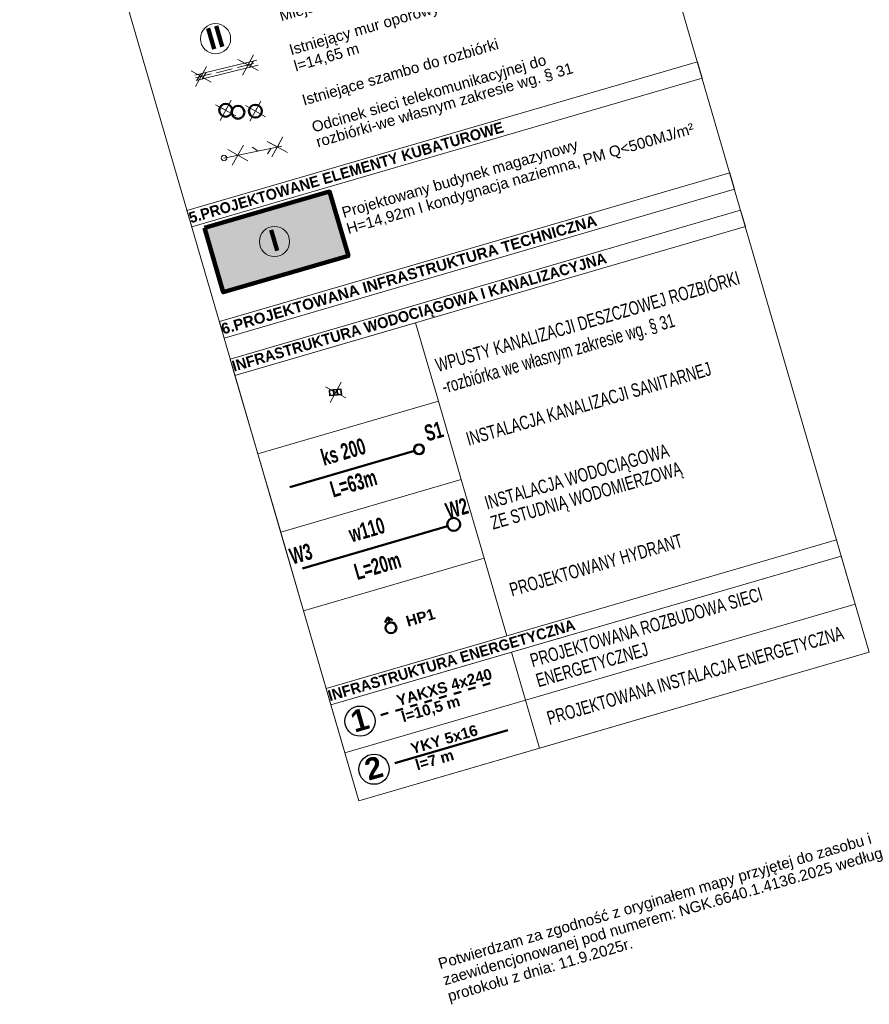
# Model space of a CAD drawing. Header units: millimetres. Extents: x -105537 to 2299296, y -162842 to 175608.
# Tile 38 of 42: x 217259 to 295627, y -50355 to 40448. Entities that reach past the tile are written whole.
import ezdxf

# ---------------------------------------------------------------- set-up
doc = ezdxf.new("R2010")
doc.units = ezdxf.units.MM
doc.header["$MEASUREMENT"] = 0
doc.linetypes.add('1054', pattern=[2000, 1500, -500])
doc.linetypes.add('Przerywana Krótka I 01 I WSC', pattern=[1400, 700, -700])
for name, color, linetype, lineweight in [('0_Nr_pióra__223', 34, 'Continuous', 50), ('0_Nr_pióra__7', 7, 'Continuous', 13), ('A_INSTAL_ELEKTRYCZNE_Nr_pióra__7', 7, 'Continuous', 13), ('A_TER_GRANICA_Nr_pióra__225', 1, 'Continuous', 50), ('Nowe_01-PZT-WYPEŁNIENIA_Nr_pióra__208', 7, 'Continuous', 100), ('Nowe_0_Nr_pióra__1', 7, 'Continuous', 13), ('Nowe_0_Nr_pióra__222', 5, 'Continuous', 50), ('Nowe_0_Nr_pióra__223', 34, 'Continuous', 50), ('Nowe_0_Nr_pióra__7', 7, 'Continuous', 13), ('Nowe_0_Nr_pióra__75', 14, 'Continuous', 35), ('Nowe_A__!REF_RYSUNKI_Nr_pióra__1', 7, 'Continuous', 13), ('Nowe_A__!REF_RYSUNKI_Nr_pióra__38', 30, 'Continuous', 13), ('Nowe_A__!REF_RYSUNKI_Nr_pióra__7', 7, 'Continuous', 13), ('Nowe_A_INSTAL_WK_Nr_pióra__41', 7, 'Continuous', 15), ('Nowe_A_INSTAL_WK_Nr_pióra__7', 7, 'Continuous', 13), ('Nowe_A_TER_UZBROJENIE_Nr_pióra__222', 5, 'Continuous', 50), ('Nowe_A_TER_UZBROJENIE_Nr_pióra__223', 34, 'Continuous', 50), ('Nowe_A_TER_UZBROJENIE_Nr_pióra__7', 7, 'Continuous', 13)]:
    doc.layers.add(name, color=color, linetype=linetype, lineweight=lineweight)
for name, color, linetype, lineweight, true_color in [('Nowe_01-PZT-WYPEŁNIENIA_Nr_pióra__242', 7, 'Continuous', 13, 0xa7a7a7), ('Nowe_A_INSTAL_WK_Nr_pióra__17', 7, 'Continuous', 30, 0xde1212), ('Nowe_A_INSTAL_WK_Nr_pióra__78', 7, 'Continuous', 13, 0x00bb5e), ('Nowe_A_TER_UZBROJENIE_Nr_pióra__58', 7, 'Continuous', 20, 0xdf0000)]:
    doc.layers.add(name, color=color, linetype=linetype, lineweight=lineweight, true_color=true_color)
doc.styles.add('STYL_AUTOMATYCZNY_1', font='arial.ttf', dxfattribs={"width": 0.65})
doc.styles.add('STYL_AUTOMATYCZNY_11', font='arial.ttf', dxfattribs={"width": 0.95})
doc.styles.add('STYL_AUTOMATYCZNY_13', font='arial.ttf', dxfattribs={"width": 0.7})
doc.styles.add('STYL_AUTOMATYCZNY_2', font='arial.ttf')
doc.styles.add('STYL_AUTOMATYCZNY_3', font='arial.ttf')

msp = doc.modelspace()

# ---------------------------------------------------------------- hatches: boundary and pattern name
at = {"layer": 'Nowe_01-PZT-WYPEŁNIENIA_Nr_pióra__242', "linetype": 'Continuous', "lineweight": 0, "true_color": 0x535353}
msp.add_hatch(color=251, dxfattribs=at).paths.add_polyline_path([(234313.202, 21241.102), (245845.879, 24600.707), (247573.801, 18669.187), (236041.124, 15309.582)])

# ---------------------------------------------------------------- linework, layer by layer
at = {"layer": '0_Nr_pióra__223', "color": 34, "linetype": 'Continuous', "lineweight": 50}
for centre, radius in [((236262.393, 32089.476), 600.07), ((237397.935, 31909.905), 595.82), ((239003.168, 32012.98), 594.927)]:
    msp.add_circle(centre, radius, dxfattribs=at)
at = {"layer": 'A_TER_GRANICA_Nr_pióra__225', "color": 1, "linetype": 'Przerywana Krótka I 01 I WSC', "lineweight": 50}
msp.add_lwpolyline([(250574.772, -23681.247), (261002.157, -20643.627)], dxfattribs=at)
at = {"layer": 'A_TER_GRANICA_Nr_pióra__225', "color": 1, "linetype": 'Continuous', "lineweight": 50}
msp.add_lwpolyline([(251866.31, -28114.773), (262293.695, -25077.152)], dxfattribs=at)
at = {"layer": 'Nowe_01-PZT-WYPEŁNIENIA_Nr_pióra__208', "color": 7, "linetype": 'Continuous', "lineweight": 100, "flags": 128}
msp.add_lwpolyline([(234313.202, 21241.102), (245845.879, 24600.707), (247573.801, 18669.187), (236041.124, 15309.582)], close=True, dxfattribs=at)
at = {"layer": 'Nowe_0_Nr_pióra__1', "color": 7, "linetype": 'Continuous', "lineweight": 13}
for points in [[(192192.289, 161895.465), (239264.162, 175608.058), (295621.438, -17887.277), (248549.565, -31599.87)], [(239224.896, 413.105), (255883.148, 5265.85), (253775.907, 12499.477), (237117.655, 7646.732)], [(241332.137, -6820.522), (257990.389, -1967.776), (255883.148, 5265.85), (239224.896, 413.105)], [(243439.378, -14054.149), (260097.63, -9201.403), (257990.389, -1967.776), (241332.137, -6820.522)], [(263917.283, -22313.309), (294335.853, -13452.02), (293044.315, -9018.496), (262625.745, -17879.785)], [(245528.246, -21224.706), (262186.498, -16371.961), (260097.63, -9201.403), (243439.378, -14054.149)], [(265208.82, -26746.832), (295627.391, -17885.543), (294335.853, -13452.02), (263917.283, -22313.309)], [(247259.031, -27166.054), (263917.283, -22313.309), (262625.745, -17879.785), (245967.493, -22732.531)], [(248550.569, -31599.578), (265208.82, -26746.832), (263917.283, -22313.309), (247259.031, -27166.054)]]:
    msp.add_lwpolyline(points, close=True, dxfattribs=at)
at = {"layer": 'Nowe_0_Nr_pióra__1', "color": 7, "linetype": 'Continuous', "lineweight": 13, "flags": 128}
for points in [[(233128.92, 21339.053), (280208.255, 35053.819), (279768.748, 36562.536), (232689.413, 22847.769), (233128.92, 21339.053)], [(236114.268, 11091.105), (283193.604, 24805.872), (282754.097, 26314.589), (235674.761, 12599.822), (236114.268, 11091.105)], [(237117.655, 7646.732), (284196.99, 21361.498), (283757.483, 22870.215), (236678.148, 9155.448), (237117.655, 7646.732)], [(245964.98, -22733.263), (293044.315, -9018.496), (292604.808, -7509.779), (245525.473, -21224.546), (245964.98, -22733.263)]]:
    msp.add_lwpolyline(points, close=True, dxfattribs=at)
at = {"layer": 'Nowe_0_Nr_pióra__222', "color": 5, "linetype": 'Continuous', "lineweight": 50}
for points in [[(243357.87, -10154.086), (256716.438, -6262.63)], [(251361.904, -15152.482), (251220.16, -14672.986), (250979.296, -15111.868), (251220.16, -14672.986), (251659.041, -14913.85)]]:
    msp.add_lwpolyline(points, dxfattribs=at)
msp.add_circle((251501.747, -15632.528), 500, dxfattribs=at)
at = {"layer": 'Nowe_0_Nr_pióra__223', "color": 34, "linetype": 'Continuous', "lineweight": 50}
msp.add_lwpolyline([(242164.886, -2654.187), (253662.047, 701.432)], dxfattribs=at)
at = {"layer": 'Nowe_0_Nr_pióra__75', "color": 14, "linetype": 'Continuous', "lineweight": 35}
msp.add_lwpolyline([(245823.969, 6284.412), (246891.245, 6368.795), (246930.85, 5867.881), (245863.574, 5783.498)], close=True, dxfattribs=at)
for points in [[(246231.071, 5812.554), (246191.467, 6313.468)], [(246578.978, 5840.061), (246539.374, 6340.975)]]:
    msp.add_lwpolyline(points, dxfattribs=at)
at = {"layer": 'Nowe_A__!REF_RYSUNKI_Nr_pióra__1', "color": 7, "linetype": 'Continuous', "lineweight": 13}
msp.add_circle((236100.499, 27691.961), 250, dxfattribs=at)
at = {"layer": 'Nowe_A__!REF_RYSUNKI_Nr_pióra__38', "color": 30, "linetype": 'Continuous', "lineweight": 13}
for p, q in [((239225.612, 28340.746), (238703.072, 28683.608)), ((240449.47, 28594.86), (240106.608, 28072.319))]:
    msp.add_line(p, q, dxfattribs=at)
msp.add_lwpolyline([(236100.499, 27691.961), (241428.849, 28798.127)], dxfattribs=at)
at = {"layer": 'Nowe_A__!REF_RYSUNKI_Nr_pióra__7', "color": 7, "linetype": 'Continuous', "lineweight": 13}
for points in [[(233404.122, 35321.413), (239118.326, 36729.567)], [(238825.876, 36657.475), (238460.129, 36052.384)], [(233544.101, 34840.9), (239258.296, 36249.086)], [(233971.126, 35461.129), (233605.292, 34855.989)], [(234456.682, 35580.764), (234090.848, 34975.623)]]:
    msp.add_lwpolyline(points, dxfattribs=at)
at = {"layer": 'Nowe_A__!REF_RYSUNKI_Nr_pióra__7', "color": 7, "linetype": '1054', "lineweight": 13}
msp.add_lwpolyline([(233474.112, 35081.156), (239188.311, 36489.326)], dxfattribs=at)
at = {"layer": 'Nowe_A_INSTAL_WK_Nr_pióra__17', "color": 12, "linetype": 'Continuous', "lineweight": 30, "true_color": 0xde1212}
for centre in [(248654.589, -24240.621), (249946.127, -28674.144)]:
    msp.add_circle(centre, 1393.986, dxfattribs=at)
at = {"layer": 'Nowe_A_INSTAL_WK_Nr_pióra__41', "color": 7, "linetype": 'Continuous', "lineweight": 15}
for centre in [(235323.898, 38695.455), (240763.611, 19991.009)]:
    msp.add_circle(centre, 1393.986, dxfattribs=at)
at = {"layer": 'Nowe_A_TER_UZBROJENIE_Nr_pióra__222', "color": 5, "linetype": 'Continuous', "lineweight": 50}
msp.add_circle((257292.494, -6094.82), 600, dxfattribs=at)
at = {"layer": 'Nowe_A_TER_UZBROJENIE_Nr_pióra__223', "color": 34, "linetype": 'Continuous', "lineweight": 50}
msp.add_circle((254094.024, 827.511), 450, dxfattribs=at)
at = {"layer": 'Nowe_A_TER_UZBROJENIE_Nr_pióra__58', "color": 12, "linetype": 'Continuous', "lineweight": 20, "true_color": 0xdf0000}
for points in [[(237813.077, 35346.345), (238833.685, 37206.011), (238323.381, 36276.178), (237393.548, 36786.482), (239253.214, 35765.874)], [(233480.62, 34278.683), (234501.229, 36138.349), (233990.924, 35208.516), (233061.091, 35718.82), (234920.758, 34698.212)], [(235752.089, 31159.643), (236772.697, 33019.309), (236262.393, 32089.476), (235332.56, 32599.78), (237192.227, 31579.172)], [(238492.864, 31083.147), (239513.473, 32942.813), (239003.168, 32012.98), (238073.335, 32523.284), (239933.002, 31502.676)], [(240519.038, 27785.356), (241539.646, 29645.022), (241029.342, 28715.189), (240099.508, 29225.493), (241959.175, 28204.885)], [(236866.971, 27027.187), (237887.58, 28886.853), (237377.275, 27957.02), (236447.442, 28467.324), (238307.109, 27446.716)], [(245887.38, 5148.528), (246907.989, 7008.194), (246397.684, 6078.361), (245467.851, 6588.665), (247327.518, 5568.057)]]:
    msp.add_lwpolyline(points, dxfattribs=at)

# ---------------------------------------------------------------- texts
at = {"layer": '0_Nr_pióra__7', "color": 7, "linetype": 'Continuous', "lineweight": 13, "insert": (256989.801, -50393.085), "char_height": 1000, "width": 42860.18959, "attachment_point": 7, "rotation": 16.2414656, "line_spacing_factor": 0.934321, "style": 'STYL_AUTOMATYCZNY_3'}
msp.add_mtext('\\A1;{\\pql;\\fArial|b0|i0|c238|p0;\\W1.000000;Potwierdzam za zgodność z oryginałem mapy przyjętej do zasobu i zaewidencjonowanej pod numerem: NGK.6640.1.4136.2025 według protokołu z dnia: \\fArial|b0|i0|c238|p0;\\W1.000000;11.9.2025r.}', dxfattribs=at)
at = {"layer": 'A_INSTAL_ELEKTRYCZNE_Nr_pióra__7', "color": 7, "linetype": 'Continuous', "lineweight": 13, "char_height": 1000, "attachment_point": 7, "rotation": 16.2414656, "style": 'STYL_AUTOMATYCZNY_2'}
for s, insert in [('\\A1;{\\pql;\\fArial|b1|i0|c238|p0;\\W1.000000;YAKXS 4x240}', (252204.946, -22867.382)), ('\\A1;{\\pql;\\fArial|b1|i0|c238|p0;\\W1.000000;l=10,5 m}', (252700.827, -24569.617)), ('\\A1;{\\pql;\\fArial|b1|i0|c238|p0;\\W1.000000;Y\\fArial|b1|i0|c238|p0;\\W1.000000;KY\\fArial|b1|i0|c238|p0;\\W1.000000; \\fArial|b1|i0|c238|p0;\\W1.000000;5\\fArial|b1|i0|c238|p0;\\W1.000000;x\\fArial|b1|i0|c238|p0;\\W1.000000;16}', (253496.297, -27300.265)), ('\\A1;{\\pql;\\fArial|b1|i0|c238|p0;\\W1.000000;l=\\fArial|b1|i0|c238|p0;\\W1.000000;7\\fArial|b1|i0|c238|p0;\\W1.000000; m}', (253931.121, -28792.908))]:
    msp.add_mtext(s, dxfattribs=dict(at, insert=insert))
at = {"layer": 'Nowe_0_Nr_pióra__1', "color": 7, "linetype": 'Continuous', "lineweight": 13, "attachment_point": 7, "rotation": 16.2414656}
for s, insert, char_height, style in [('\\A1;{\\pql;\\fArial|b1|i0|c238|p0;\\W1.000000;6\\fArial|b1|i0|c238|p0;\\W1.000000;.PROJEKTOWANA INFRASTRUKTURA TECHNICZNA }', (236023.245, 11403.565), 1000, 'STYL_AUTOMATYCZNY_2'), ('\\A1;{\\pql;\\fArial|b1|i0|c238|p0;\\W0.650000;W\\fArial|b1|i0|c238|p0;\\W0.650000;2}', (256813.434, -5615.128), 1500, 'STYL_AUTOMATYCZNY_1'), ('\\A1;{\\pql;\\fArial|b1|i0|c238|p0;\\W0.650000;W\\fArial|b1|i0|c238|p0;\\W0.650000;3}', (242427.349, -9832.12), 1500, 'STYL_AUTOMATYCZNY_1'), ('\\A1;{\\pql;\\fArial|b1|i0|c238|p0;\\W1.000000;HP1}', (253065.298, -15544.088), 1000, 'STYL_AUTOMATYCZNY_2')]:
    msp.add_mtext(s, dxfattribs=dict(at, insert=insert, char_height=char_height, style=style))
at = {"layer": 'Nowe_0_Nr_pióra__7', "color": 7, "linetype": 'Continuous', "lineweight": 13, "char_height": 1000, "attachment_point": 7, "rotation": 16.2414656}
for s, insert, style in [('\\A1;{\\pql;\\fArial|b0|i0|c238|p0;\\W1.000000;Miejsce gromadzenia odpadów stałych}', (241467.297, 40006.512), 'STYL_AUTOMATYCZNY_3'), ('\\A1;{\\pql;\\fArial|b1|i0|c238|p0;\\W0.950000;5.\\fArial|b1|i0|c238|p0;\\W0.950000;PROJEKTOWANE ELEMENTY KUBATUROWE }', (233037.71, 21652.155), 'STYL_AUTOMATYCZNY_11'), ('\\A1;{\\pql;\\fArial|b1|i0|c238|p0;\\W0.950000;IN\\fArial|b1|i0|c238|p0;\\W0.950000;FRASTRUKTURA\\fArial|b1|i0|c238|p0;\\W0.950000; WODOCIĄGOWA I KANALIZACYJNA}', (237100.799, 7704.596), 'STYL_AUTOMATYCZNY_11'), ('\\A1;{\\pql;\\fArial|b1|i0|c238|p0;\\W0.950000;INFRASTRUKTURA \\fArial|b1|i0|c238|p0;\\W0.950000;ENERGETYCZNA}', (245873.957, -22420.803), 'STYL_AUTOMATYCZNY_11')]:
    msp.add_mtext(s, dxfattribs=dict(at, insert=insert, style=style))
at = {"layer": 'Nowe_0_Nr_pióra__7', "color": 7, "linetype": 'Continuous', "lineweight": 13, "insert": (247664.231, 20377.64), "char_height": 1000, "attachment_point": 7, "rotation": 16.2414656, "line_spacing_factor": 0.930913, "style": 'STYL_AUTOMATYCZNY_3'}
msp.add_mtext('\\A1;{\\pql;\\fArial|b0|i0|c238|p0;\\W1.000000;Projektowany budynek magazynowy\\P\\pql;\\fArial|b0|i0|c238|p0;\\W1.000000;H=14,92m I kondygnacja naziemna, PM Q<500MJ/m²}', dxfattribs=at)
at = {"layer": 'Nowe_A__!REF_RYSUNKI_Nr_pióra__7', "color": 7, "linetype": 'Continuous', "lineweight": 13, "insert": (242785.59, 35481.143), "char_height": 1000, "attachment_point": 7, "rotation": 16.2414656, "line_spacing_factor": 0.936227, "style": 'STYL_AUTOMATYCZNY_3'}
msp.add_mtext('\\A1;{\\pql;\\fArial|b0|i0|c238|p0;\\W1.000000;Istniejący mur oporowy do rozbiórki\\P\\pql;\\fArial|b0|i0|c238|p0;\\W1.000000;l=\\fArial|b0|i0|c238|p0;\\W1.000000;14\\fArial|b0|i0|c238|p0;\\W1.000000;,\\fArial|b0|i0|c238|p0;\\W1.000000;65 \\fArial|b0|i0|c238|p0;\\W1.000000;m}', dxfattribs=at)
at = {"layer": 'Nowe_A__!REF_RYSUNKI_Nr_pióra__7', "color": 7, "linetype": 'Continuous', "lineweight": 13, "char_height": 1000, "attachment_point": 7, "rotation": 16.2414656, "style": 'STYL_AUTOMATYCZNY_3'}
for s, insert in [('\\A1;{\\pql;\\fArial|b0|i0|c238|p0;\\W1.000000;Istniejące szambo do rozbiórki}', (243566.373, 32232.215)), ('\\A1;{\\pql;\\fArial|b0|i0|c238|p0;\\W1.000000;O\\fArial|b0|i0|c238|p0;\\W1.000000;dcinek sieci telekomunikacyjnej do}', (244456.514, 29745.281)), ('\\A1;{\\pql;\\fArial|b0|i0|c238|p0;\\W1.000000;rozbiórki-we własnym zakresie\\fArial|b0|i0|c238|p0;\\W1.000000; wg. § 31}', (244854.627, 28378.66))]:
    msp.add_mtext(s, dxfattribs=dict(at, insert=insert))
at = {"layer": 'Nowe_A_INSTAL_WK_Nr_pióra__17', "color": 12, "linetype": 'Continuous', "lineweight": 30, "true_color": 0xde1212, "char_height": 2000, "attachment_point": 8, "rotation": 16.2414656, "style": 'STYL_AUTOMATYCZNY_2'}
for s, insert in [('\\A1;{\\pqc;\\fArial|b1|i0|c238|p0;\\W1.000000;1}', (248902.31, -25090.982)), ('\\A1;{\\pqc;\\fArial|b1|i0|c238|p0;\\W1.000000;2}', (250193.849, -29524.511))]:
    msp.add_mtext(s, dxfattribs=dict(at, insert=insert))
at = {"layer": 'Nowe_A_INSTAL_WK_Nr_pióra__7', "color": 7, "linetype": 'Continuous', "lineweight": 13, "char_height": 1250, "attachment_point": 7, "rotation": 16.2414656, "style": 'STYL_AUTOMATYCZNY_13'}
for s, insert in [('\\A1;{\\pql;\\fArial|b0|i0|c238|p0;\\W0.700000;WPUSTY KANALIZACJI DESZCZOWEJ \\fArial|b0|i0|c238|p0;\\W0.700000;ROZBIÓRKI\\P\\pql;\\fArial|b0|i0|c238|p0;\\W0.700000;-rozbiórka we własnym zakresie wg. § 31\\P\\pql;\\fArial|b0|i0|c238|p0;\\W0.700000;}', (256518.068, 5585.91)), ('\\A1;{\\pql;\\fArial|b0|i0|c238|p0;\\W0.700000;INSTALACJA KANALIZACJI SANITARNEJ}', (258667.146, 1135.128)), ('\\A1;{\\pql;\\fArial|b0|i0|c238|p0;\\W0.700000;PROJEKTOWANY HYDRANT}', (262671.218, -12772.511)), ('\\A1;{\\pql;\\fArial|b0|i0|c238|p0;\\W0.700000;PROJEKTOWANA INSTALACJA ENERGETYCZNA}', (266120.044, -24611.461))]:
    msp.add_mtext(s, dxfattribs=dict(at, insert=insert))
for s, insert, line_spacing_factor in [('\\A1;{\\pql;\\fArial|b0|i0|c238|p0;\\W0.700000;INSTALACJA WODOCIĄGOWA \\P\\pql;\\fArial|b0|i0|c238|p0;\\W0.700000;ZE STUDNIĄ WODOMIERZOWĄ}', (261020.208, -6942.339), 0.92127), ('\\A1;{\\pql;\\fArial|b0|i0|c238|p0;\\W0.700000;PROJEKTOWAN\\fArial|b0|i0|c238|p0;\\W0.700000;A\\fArial|b0|i0|c238|p0;\\W0.700000; ROZBUDOWA SIECI\\P\\pql;\\fArial|b0|i0|c238|p0;\\W0.700000;ENERGETYCZNEJ}', (265109.461, -21142.385), 0.923867)]:
    msp.add_mtext(s, dxfattribs=dict(at, insert=insert, line_spacing_factor=line_spacing_factor))
at = {"layer": 'Nowe_A_INSTAL_WK_Nr_pióra__78', "color": 112, "linetype": 'Continuous', "lineweight": 13, "true_color": 0x00bb5e, "char_height": 2000, "attachment_point": 8, "rotation": 16.2414656, "style": 'STYL_AUTOMATYCZNY_2'}
for s, insert in [('\\A1;{\\pqc;\\fArial|b1|i0|c238|p0;\\W1.000000;II}', (235571.619, 37845.088)), ('\\A1;{\\pqc;\\fArial|b1|i0|c238|p0;\\W1.000000;I}', (241011.333, 19140.643))]:
    msp.add_mtext(s, dxfattribs=dict(at, insert=insert))
at = {"layer": 'Nowe_A_TER_UZBROJENIE_Nr_pióra__7', "color": 7, "linetype": 'Continuous', "lineweight": 13, "char_height": 1500, "attachment_point": 7, "rotation": 16.2414656, "style": 'STYL_AUTOMATYCZNY_1'}
for s, insert in [('\\A1;{\\pql;\\fArial|b1|i0|c238|p0;\\W0.650000;S\\fArial|b1|i0|c238|p0;\\W0.650000;1}', (254867.259, 1521.023)), ('\\A1;{\\pql;\\fArial|b1|i0|c238|p0;\\W0.650000;ks 200}', (245320.282, -719.545)), ('\\A1;{\\pql;\\fArial|b1|i0|c238|p0;\\W0.650000;L=63m}', (246174.045, -3650.3)), ('\\A1;{\\pql;\\fArial|b1|i0|c238|p0;\\W0.650000;w110}', (247892.853, -7789.187)), ('\\A1;{\\pql;\\fArial|b1|i0|c238|p0;\\W0.650000;L=\\fArial|b1|i0|c238|p0;\\W0.650000;20\\fArial|b1|i0|c238|p0;\\W0.650000;m}', (248390.489, -11258.792))]:
    msp.add_mtext(s, dxfattribs=dict(at, insert=insert))

doc.saveas('drawing.dxf')
